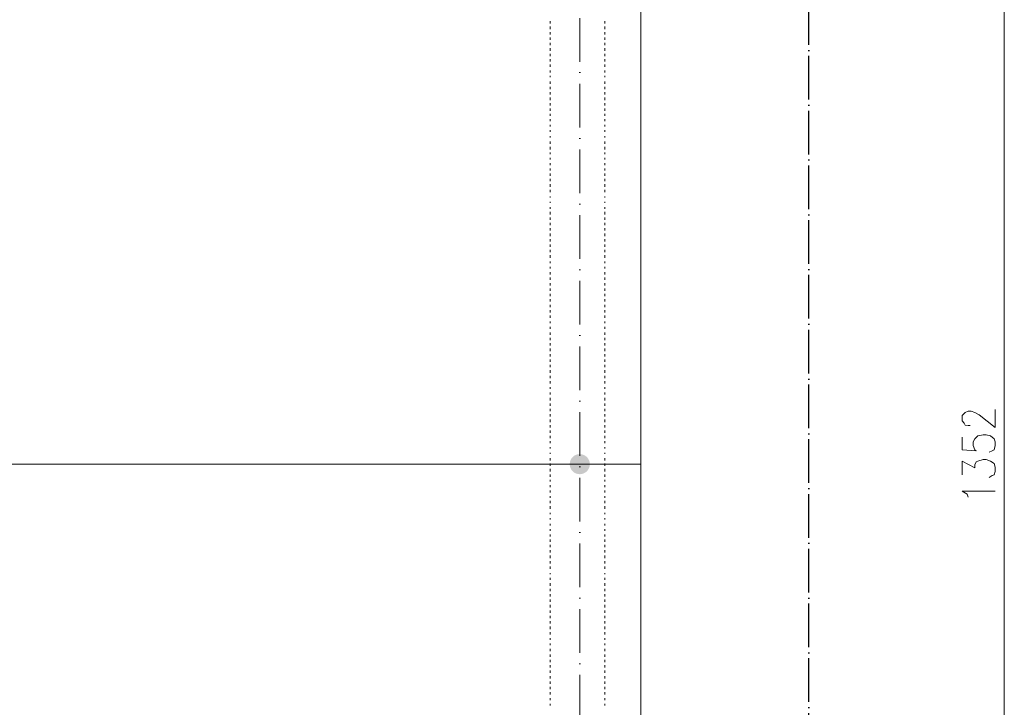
# Model space of a CAD drawing. Header units: centimetres. Extents: x -16053 to 7031, y -7778 to 254.
# Tile 155 of 256: x -4655 to -4113, y -5936 to -5558. Entities that reach past the tile are written whole.
import ezdxf

# ---------------------------------------------------------------- set-up
doc = ezdxf.new("R2010")
doc.units = ezdxf.units.CM
doc.header["$MEASUREMENT"] = 0
doc.linetypes.add('ACAD_ISO04W100', pattern=[30, 24, -3, 0, -3])
doc.linetypes.add('ACAD_ISO10W100', pattern=[18, 12, -3, 0, -3])
doc.layers.get('0').update_dxf_attribs({"linetype": 'CONTINUOUS'})
doc.layers.add('_jte_Uziom fund', color=243, linetype='ACAD_ISO04W100', lineweight=30)
doc.layers.add('ODGROMÓWKA', color=3, linetype='ACAD_ISO10W100', lineweight=13)

msp = doc.modelspace()

# ---------------------------------------------------------------- hatches: boundary and pattern name
at = {"layer": 'ODGROMÓWKA'}
h = msp.add_hatch(color=256, dxfattribs=at)
edge = h.paths.add_edge_path()
edge.add_arc((-4346.866, -5802.078), 5.528, 0, 360)

# ---------------------------------------------------------------- linework, layer by layer
at = {"color": 7, "linetype": 'Continuous', "lineweight": 9}
for points in [[(-4113.409, -5119.973), (-4113.409, -6472.274), (-4113.409, -6472.274)], [(-4132.264, -5780.907), (-4133.257, -5780.907), (-4134.911, -5780.576), (-4135.572, -5779.584), (-4136.565, -5778.261), (-4136.565, -5775.284), (-4135.572, -5774.291), (-4134.911, -5773.63), (-4133.257, -5772.968), (-4131.603, -5772.968), (-4129.618, -5773.63), (-4127.302, -5774.953), (-4118.371, -5781.9), (-4118.371, -5771.976)], [(-4136.565, -5787.192), (-4136.565, -5794.139), (-4128.956, -5794.801), (-4129.618, -5794.139), (-4130.61, -5791.824), (-4130.61, -5789.839), (-4129.618, -5788.185), (-4127.964, -5786.531), (-4124.987, -5785.869), (-4123.333, -5785.869), (-4121.017, -5786.531), (-4119.032, -5788.185), (-4118.371, -5789.839), (-4118.371, -5791.824), (-4119.032, -5794.139), (-4120.025, -5794.801), (-4121.679, -5795.462)], [(-4136.565, -5808.033), (-4136.565, -5800.424), (-4129.618, -5804.063), (-4129.618, -5802.409), (-4128.956, -5800.755), (-4127.964, -5800.424), (-4124.987, -5799.432), (-4123.333, -5799.432), (-4121.017, -5800.424), (-4119.032, -5801.747), (-4118.371, -5803.732), (-4118.371, -5806.048), (-4119.032, -5808.033), (-4120.025, -5808.363), (-4121.679, -5809.356)], [(-4133.257, -5820.272), (-4133.918, -5818.618), (-4136.565, -5816.964), (-4118.371, -5816.964)]]:
    msp.add_lwpolyline(points, dxfattribs=at)
at = {"color": 252, "linetype": 'Continuous', "lineweight": 9, "true_color": 0x989898}
for points in [[(-4333.058, -5131.882), (-4313.211, -5131.882), (-4313.211, -6472.274), (-4360.845, -6472.274), (-6689.661, -6472.274), (-6689.661, -6402.476), (-6689.661, -5131.882), (-4935.441, -5131.882)], [(-6689.661, -5802.078), (-4313.211, -5802.078), (-4313.211, -5802.078)]]:
    msp.add_lwpolyline(points, dxfattribs=at)
at = {"color": 254, "linetype": 'Continuous', "lineweight": 5, "true_color": 0xfdc4fd}
for points in [[(-4363.161, -5558.611), (-4363.161, -5559.934), (-4363.161, -5559.934)], [(-4333.058, -5559.934), (-4333.058, -5558.611), (-4333.058, -5558.611)], [(-4363.161, -5561.588), (-4363.161, -5562.912), (-4363.161, -5562.912)], [(-4363.161, -5564.566), (-4363.161, -5565.889), (-4363.161, -5565.889)], [(-4333.058, -5562.912), (-4333.058, -5561.588), (-4333.058, -5561.588)], [(-4333.058, -5565.889), (-4333.058, -5564.566), (-4333.058, -5564.566)], [(-4363.161, -5567.543), (-4363.161, -5568.866), (-4363.161, -5568.866)], [(-4363.161, -5570.52), (-4363.161, -5571.843), (-4363.161, -5571.843)], [(-4333.058, -5568.866), (-4333.058, -5567.543), (-4333.058, -5567.543)], [(-4333.058, -5571.843), (-4333.058, -5570.52), (-4333.058, -5570.52)], [(-4363.161, -5573.497), (-4363.161, -5574.82), (-4363.161, -5574.82)], [(-4363.161, -5576.474), (-4363.161, -5577.797), (-4363.161, -5577.797)], [(-4333.058, -5574.82), (-4333.058, -5573.497), (-4333.058, -5573.497)], [(-4333.058, -5577.797), (-4333.058, -5576.474), (-4333.058, -5576.474)], [(-4363.161, -5579.451), (-4363.161, -5580.775), (-4363.161, -5580.775)], [(-4333.058, -5580.775), (-4333.058, -5579.451), (-4333.058, -5579.451)], [(-4363.161, -5582.429), (-4363.161, -5583.752), (-4363.161, -5583.752)], [(-4363.161, -5585.737), (-4363.161, -5586.729), (-4363.161, -5586.729)], [(-4333.058, -5583.752), (-4333.058, -5582.429), (-4333.058, -5582.429)], [(-4333.058, -5586.729), (-4333.058, -5585.737), (-4333.058, -5585.737)], [(-4363.161, -5588.714), (-4363.161, -5589.375), (-4363.161, -5589.375)], [(-4363.161, -5591.691), (-4363.161, -5593.014), (-4363.161, -5593.014)], [(-4333.058, -5589.375), (-4333.058, -5588.714), (-4333.058, -5588.714)], [(-4333.058, -5593.014), (-4333.058, -5591.691), (-4333.058, -5591.691)], [(-4363.161, -5594.668), (-4363.161, -5595.991), (-4363.161, -5595.991)], [(-4363.161, -5597.645), (-4363.161, -5598.968), (-4363.161, -5598.968)], [(-4333.058, -5595.991), (-4333.058, -5594.668), (-4333.058, -5594.668)], [(-4333.058, -5598.968), (-4333.058, -5597.645), (-4333.058, -5597.645)], [(-4363.161, -5600.622), (-4363.161, -5601.946), (-4363.161, -5601.946)], [(-4363.161, -5603.6), (-4363.161, -5604.923), (-4363.161, -5604.923)], [(-4333.058, -5601.946), (-4333.058, -5600.622), (-4333.058, -5600.622)], [(-4333.058, -5604.923), (-4333.058, -5603.6), (-4333.058, -5603.6)], [(-4363.161, -5606.577), (-4363.161, -5607.9), (-4363.161, -5607.9)], [(-4333.058, -5607.9), (-4333.058, -5606.577), (-4333.058, -5606.577)], [(-4363.161, -5609.554), (-4363.161, -5610.546), (-4363.161, -5610.546)], [(-4363.161, -5612.531), (-4363.161, -5613.524), (-4363.161, -5613.524)], [(-4333.058, -5610.546), (-4333.058, -5609.554), (-4333.058, -5609.554)], [(-4333.058, -5613.524), (-4333.058, -5612.531), (-4333.058, -5612.531)], [(-4363.161, -5615.508), (-4363.161, -5616.501), (-4363.161, -5616.501)], [(-4363.161, -5618.486), (-4363.161, -5619.478), (-4363.161, -5619.478)], [(-4333.058, -5616.501), (-4333.058, -5615.508), (-4333.058, -5615.508)], [(-4333.058, -5619.478), (-4333.058, -5618.486), (-4333.058, -5618.486)], [(-4363.161, -5621.794), (-4363.161, -5622.455), (-4363.161, -5622.455)], [(-4363.161, -5624.771), (-4363.161, -5626.094), (-4363.161, -5626.094)], [(-4333.058, -5622.455), (-4333.058, -5621.794), (-4333.058, -5621.794)], [(-4333.058, -5626.094), (-4333.058, -5624.771), (-4333.058, -5624.771)], [(-4363.161, -5627.748), (-4363.161, -5629.071), (-4363.161, -5629.071)], [(-4363.161, -5630.725), (-4363.161, -5631.717), (-4363.161, -5631.717)], [(-4333.058, -5629.071), (-4333.058, -5627.748), (-4333.058, -5627.748)], [(-4333.058, -5631.717), (-4333.058, -5630.725), (-4333.058, -5630.725)], [(-4363.161, -5633.702), (-4363.161, -5634.695), (-4363.161, -5634.695)], [(-4333.058, -5634.695), (-4333.058, -5633.702), (-4333.058, -5633.702)], [(-4363.161, -5636.679), (-4363.161, -5637.672), (-4363.161, -5637.672)], [(-4363.161, -5639.657), (-4363.161, -5640.649), (-4363.161, -5640.649)], [(-4333.058, -5637.672), (-4333.058, -5636.679), (-4333.058, -5636.679)], [(-4333.058, -5640.649), (-4333.058, -5639.657), (-4333.058, -5639.657)], [(-4363.161, -5642.303), (-4363.161, -5643.626), (-4363.161, -5643.626)], [(-4363.161, -5645.28), (-4363.161, -5646.603), (-4363.161, -5646.603)], [(-4333.058, -5643.626), (-4333.058, -5642.303), (-4333.058, -5642.303)], [(-4333.058, -5646.603), (-4333.058, -5645.28), (-4333.058, -5645.28)], [(-4363.161, -5648.257), (-4363.161, -5649.581), (-4363.161, -5649.581)], [(-4363.161, -5651.235), (-4363.161, -5652.558), (-4363.161, -5652.558)], [(-4333.058, -5649.581), (-4333.058, -5648.257), (-4333.058, -5648.257)], [(-4333.058, -5652.558), (-4333.058, -5651.235), (-4333.058, -5651.235)], [(-4363.161, -5654.873), (-4363.161, -5655.535), (-4363.161, -5655.535)], [(-4363.161, -5657.85), (-4363.161, -5658.512), (-4363.161, -5658.512)], [(-4333.058, -5655.535), (-4333.058, -5654.873), (-4333.058, -5654.873)], [(-4333.058, -5658.512), (-4333.058, -5657.85), (-4333.058, -5657.85)], [(-4363.161, -5660.828), (-4363.161, -5661.82), (-4363.161, -5661.82)], [(-4333.058, -5661.82), (-4333.058, -5660.828), (-4333.058, -5660.828)], [(-4363.161, -5663.474), (-4363.161, -5664.797), (-4363.161, -5664.797)], [(-4363.161, -5666.451), (-4363.161, -5667.774), (-4363.161, -5667.774)], [(-4333.058, -5664.797), (-4333.058, -5663.474), (-4333.058, -5663.474)], [(-4333.058, -5667.774), (-4333.058, -5666.451), (-4333.058, -5666.451)], [(-4363.161, -5669.428), (-4363.161, -5670.752), (-4363.161, -5670.752)], [(-4363.161, -5672.406), (-4363.161, -5673.729), (-4363.161, -5673.729)], [(-4333.058, -5670.752), (-4333.058, -5669.428), (-4333.058, -5669.428)], [(-4333.058, -5673.729), (-4333.058, -5672.406), (-4333.058, -5672.406)], [(-4363.161, -5675.383), (-4363.161, -5676.706), (-4363.161, -5676.706)], [(-4363.161, -5678.36), (-4363.161, -5679.683), (-4363.161, -5679.683)], [(-4333.058, -5676.706), (-4333.058, -5675.383), (-4333.058, -5675.383)], [(-4333.058, -5679.683), (-4333.058, -5678.36), (-4333.058, -5678.36)], [(-4363.161, -5681.337), (-4363.161, -5682.66), (-4363.161, -5682.66)], [(-4363.161, -5684.314), (-4363.161, -5685.637), (-4363.161, -5685.637)], [(-4333.058, -5682.66), (-4333.058, -5681.337), (-4333.058, -5681.337)], [(-4333.058, -5685.637), (-4333.058, -5684.314), (-4333.058, -5684.314)], [(-4363.161, -5687.291), (-4363.161, -5688.615), (-4363.161, -5688.615)], [(-4333.058, -5688.615), (-4333.058, -5687.291), (-4333.058, -5687.291)], [(-4363.161, -5690.599), (-4363.161, -5691.592), (-4363.161, -5691.592)], [(-4363.161, -5693.577), (-4363.161, -5694.569), (-4363.161, -5694.569)], [(-4333.058, -5691.592), (-4333.058, -5690.599), (-4333.058, -5690.599)], [(-4333.058, -5694.569), (-4333.058, -5693.577), (-4333.058, -5693.577)], [(-4363.161, -5696.554), (-4363.161, -5697.877), (-4363.161, -5697.877)], [(-4363.161, -5699.531), (-4363.161, -5700.854), (-4363.161, -5700.854)], [(-4333.058, -5697.877), (-4333.058, -5696.554), (-4333.058, -5696.554)], [(-4333.058, -5700.854), (-4333.058, -5699.531), (-4333.058, -5699.531)], [(-4363.161, -5702.508), (-4363.161, -5703.831), (-4363.161, -5703.831)], [(-4363.161, -5705.485), (-4363.161, -5706.809), (-4363.161, -5706.809)], [(-4333.058, -5703.831), (-4333.058, -5702.508), (-4333.058, -5702.508)], [(-4333.058, -5706.809), (-4333.058, -5705.485), (-4333.058, -5705.485)], [(-4363.161, -5708.463), (-4363.161, -5709.786), (-4363.161, -5709.786)], [(-4363.161, -5711.44), (-4363.161, -5712.763), (-4363.161, -5712.763)], [(-4333.058, -5709.786), (-4333.058, -5708.463), (-4333.058, -5708.463)], [(-4333.058, -5712.763), (-4333.058, -5711.44), (-4333.058, -5711.44)], [(-4363.161, -5714.417), (-4363.161, -5715.74), (-4363.161, -5715.74)], [(-4363.161, -5717.394), (-4363.161, -5718.717), (-4363.161, -5718.717)], [(-4333.058, -5715.74), (-4333.058, -5714.417), (-4333.058, -5714.417)], [(-4333.058, -5718.717), (-4333.058, -5717.394), (-4333.058, -5717.394)], [(-4363.161, -5720.371), (-4363.161, -5721.694), (-4363.161, -5721.694)], [(-4333.058, -5721.694), (-4333.058, -5720.371), (-4333.058, -5720.371)], [(-4363.161, -5723.679), (-4363.161, -5724.672), (-4363.161, -5724.672)], [(-4363.161, -5726.656), (-4363.161, -5727.649), (-4363.161, -5727.649)], [(-4333.058, -5724.672), (-4333.058, -5723.679), (-4333.058, -5723.679)], [(-4333.058, -5727.649), (-4333.058, -5726.656), (-4333.058, -5726.656)], [(-4363.161, -5729.634), (-4363.161, -5730.957), (-4363.161, -5730.957)], [(-4363.161, -5732.611), (-4363.161, -5733.934), (-4363.161, -5733.934)], [(-4333.058, -5730.957), (-4333.058, -5729.634), (-4333.058, -5729.634)], [(-4333.058, -5733.934), (-4333.058, -5732.611), (-4333.058, -5732.611)], [(-4363.161, -5735.588), (-4363.161, -5736.911), (-4363.161, -5736.911)], [(-4363.161, -5738.565), (-4363.161, -5739.888), (-4363.161, -5739.888)], [(-4333.058, -5736.911), (-4333.058, -5735.588), (-4333.058, -5735.588)], [(-4333.058, -5739.888), (-4333.058, -5738.565), (-4333.058, -5738.565)], [(-4363.161, -5741.542), (-4363.161, -5742.865), (-4363.161, -5742.865)], [(-4363.161, -5744.519), (-4363.161, -5745.843), (-4363.161, -5745.843)], [(-4333.058, -5742.865), (-4333.058, -5741.542), (-4333.058, -5741.542)], [(-4333.058, -5745.843), (-4333.058, -5744.519), (-4333.058, -5744.519)], [(-4363.161, -5747.497), (-4363.161, -5748.82), (-4363.161, -5748.82)], [(-4333.058, -5748.82), (-4333.058, -5747.497), (-4333.058, -5747.497)], [(-4363.161, -5750.474), (-4363.161, -5751.797), (-4363.161, -5751.797)], [(-4363.161, -5753.451), (-4363.161, -5754.774), (-4363.161, -5754.774)], [(-4333.058, -5751.797), (-4333.058, -5750.474), (-4333.058, -5750.474)], [(-4333.058, -5754.774), (-4333.058, -5753.451), (-4333.058, -5753.451)], [(-4363.161, -5756.428), (-4363.161, -5757.751), (-4363.161, -5757.751)], [(-4363.161, -5759.736), (-4363.161, -5760.729), (-4363.161, -5760.729)], [(-4333.058, -5757.751), (-4333.058, -5756.428), (-4333.058, -5756.428)], [(-4333.058, -5760.729), (-4333.058, -5759.736), (-4333.058, -5759.736)], [(-4363.161, -5762.713), (-4363.161, -5763.706), (-4363.161, -5763.706)], [(-4363.161, -5765.69), (-4363.161, -5767.014), (-4363.161, -5767.014)], [(-4333.058, -5763.706), (-4333.058, -5762.713), (-4333.058, -5762.713)], [(-4333.058, -5767.014), (-4333.058, -5765.69), (-4333.058, -5765.69)], [(-4363.161, -5768.668), (-4363.161, -5769.991), (-4363.161, -5769.991)], [(-4363.161, -5771.645), (-4363.161, -5772.968), (-4363.161, -5772.968)], [(-4333.058, -5769.991), (-4333.058, -5768.668), (-4333.058, -5768.668)], [(-4333.058, -5772.968), (-4333.058, -5771.645), (-4333.058, -5771.645)], [(-4363.161, -5774.622), (-4363.161, -5775.945), (-4363.161, -5775.945)], [(-4333.058, -5775.945), (-4333.058, -5774.622), (-4333.058, -5774.622)], [(-4363.161, -5777.599), (-4363.161, -5778.922), (-4363.161, -5778.922)], [(-4363.161, -5780.576), (-4363.161, -5781.9), (-4363.161, -5781.9)], [(-4333.058, -5778.922), (-4333.058, -5777.599), (-4333.058, -5777.599)], [(-4333.058, -5781.9), (-4333.058, -5780.576), (-4333.058, -5780.576)], [(-4363.161, -5783.554), (-4363.161, -5784.877), (-4363.161, -5784.877)], [(-4363.161, -5786.531), (-4363.161, -5787.854), (-4363.161, -5787.854)], [(-4333.058, -5784.877), (-4333.058, -5783.554), (-4333.058, -5783.554)], [(-4333.058, -5787.854), (-4333.058, -5786.531), (-4333.058, -5786.531)], [(-4363.161, -5789.508), (-4363.161, -5790.5), (-4363.161, -5790.5)], [(-4363.161, -5792.816), (-4363.161, -5793.478), (-4363.161, -5793.478)], [(-4333.058, -5790.5), (-4333.058, -5789.508), (-4333.058, -5789.508)], [(-4333.058, -5793.478), (-4333.058, -5792.816), (-4333.058, -5792.816)], [(-4363.161, -5795.793), (-4363.161, -5796.455), (-4363.161, -5796.455)], [(-4363.161, -5798.77), (-4363.161, -5800.093), (-4363.161, -5800.093)], [(-4333.058, -5796.455), (-4333.058, -5795.793), (-4333.058, -5795.793)], [(-4333.058, -5800.093), (-4333.058, -5798.77), (-4333.058, -5798.77)], [(-4363.161, -5801.747), (-4363.161, -5803.071), (-4363.161, -5803.071)], [(-4333.058, -5803.071), (-4333.058, -5801.747), (-4333.058, -5801.747)], [(-4363.161, -5804.725), (-4363.161, -5806.048), (-4363.161, -5806.048)], [(-4363.161, -5807.702), (-4363.161, -5809.025), (-4363.161, -5809.025)], [(-4333.058, -5806.048), (-4333.058, -5804.725), (-4333.058, -5804.725)], [(-4333.058, -5809.025), (-4333.058, -5807.702), (-4333.058, -5807.702)], [(-4363.161, -5810.679), (-4363.161, -5811.671), (-4363.161, -5811.671)], [(-4363.161, -5813.656), (-4363.161, -5814.649), (-4363.161, -5814.649)], [(-4333.058, -5811.671), (-4333.058, -5810.679), (-4333.058, -5810.679)], [(-4333.058, -5814.649), (-4333.058, -5813.656), (-4333.058, -5813.656)], [(-4363.161, -5816.633), (-4363.161, -5817.626), (-4363.161, -5817.626)], [(-4363.161, -5819.611), (-4363.161, -5820.603), (-4363.161, -5820.603)], [(-4333.058, -5817.626), (-4333.058, -5816.633), (-4333.058, -5816.633)], [(-4333.058, -5820.603), (-4333.058, -5819.611), (-4333.058, -5819.611)], [(-4363.161, -5822.257), (-4363.161, -5823.58), (-4363.161, -5823.58)], [(-4363.161, -5825.234), (-4363.161, -5826.557), (-4363.161, -5826.557)], [(-4333.058, -5823.58), (-4333.058, -5822.257), (-4333.058, -5822.257)], [(-4333.058, -5826.557), (-4333.058, -5825.234), (-4333.058, -5825.234)], [(-4363.161, -5828.873), (-4363.161, -5829.534), (-4363.161, -5829.534)], [(-4333.058, -5829.534), (-4333.058, -5828.873), (-4333.058, -5828.873)], [(-4363.161, -5831.85), (-4363.161, -5832.512), (-4363.161, -5832.512)], [(-4363.161, -5834.827), (-4363.161, -5835.82), (-4363.161, -5835.82)], [(-4333.058, -5832.512), (-4333.058, -5831.85), (-4333.058, -5831.85)], [(-4333.058, -5835.82), (-4333.058, -5834.827), (-4333.058, -5834.827)], [(-4363.161, -5837.804), (-4363.161, -5838.797), (-4363.161, -5838.797)], [(-4363.161, -5840.782), (-4363.161, -5841.774), (-4363.161, -5841.774)], [(-4333.058, -5838.797), (-4333.058, -5837.804), (-4333.058, -5837.804)], [(-4333.058, -5841.774), (-4333.058, -5840.782), (-4333.058, -5840.782)], [(-4363.161, -5843.428), (-4363.161, -5844.751), (-4363.161, -5844.751)], [(-4363.161, -5846.405), (-4363.161, -5847.728), (-4363.161, -5847.728)], [(-4333.058, -5844.751), (-4333.058, -5843.428), (-4333.058, -5843.428)], [(-4333.058, -5847.728), (-4333.058, -5846.405), (-4333.058, -5846.405)], [(-4363.161, -5849.382), (-4363.161, -5850.705), (-4363.161, -5850.705)], [(-4363.161, -5852.359), (-4363.161, -5853.683), (-4363.161, -5853.683)], [(-4333.058, -5850.705), (-4333.058, -5849.382), (-4333.058, -5849.382)], [(-4333.058, -5853.683), (-4333.058, -5852.359), (-4333.058, -5852.359)], [(-4363.161, -5855.337), (-4363.161, -5856.66), (-4363.161, -5856.66)], [(-4363.161, -5858.314), (-4363.161, -5859.637), (-4363.161, -5859.637)], [(-4333.058, -5856.66), (-4333.058, -5855.337), (-4333.058, -5855.337)], [(-4333.058, -5859.637), (-4333.058, -5858.314), (-4333.058, -5858.314)], [(-4363.161, -5861.953), (-4363.161, -5862.614), (-4363.161, -5862.614)], [(-4333.058, -5862.614), (-4333.058, -5861.953), (-4333.058, -5861.953)], [(-4363.161, -5864.599), (-4363.161, -5865.591), (-4363.161, -5865.591)], [(-4363.161, -5867.576), (-4363.161, -5868.899), (-4363.161, -5868.899)], [(-4333.058, -5865.591), (-4333.058, -5864.599), (-4333.058, -5864.599)], [(-4333.058, -5868.899), (-4333.058, -5867.576), (-4333.058, -5867.576)], [(-4363.161, -5870.553), (-4363.161, -5871.877), (-4363.161, -5871.877)], [(-4363.161, -5873.531), (-4363.161, -5874.854), (-4363.161, -5874.854)], [(-4333.058, -5871.877), (-4333.058, -5870.553), (-4333.058, -5870.553)], [(-4333.058, -5874.854), (-4333.058, -5873.531), (-4333.058, -5873.531)], [(-4363.161, -5876.508), (-4363.161, -5877.831), (-4363.161, -5877.831)], [(-4363.161, -5879.485), (-4363.161, -5880.808), (-4363.161, -5880.808)], [(-4333.058, -5877.831), (-4333.058, -5876.508), (-4333.058, -5876.508)], [(-4333.058, -5880.808), (-4333.058, -5879.485), (-4333.058, -5879.485)], [(-4363.161, -5882.462), (-4363.161, -5883.785), (-4363.161, -5883.785)], [(-4363.161, -5885.439), (-4363.161, -5886.762), (-4363.161, -5886.762)], [(-4333.058, -5883.785), (-4333.058, -5882.462), (-4333.058, -5882.462)], [(-4333.058, -5886.762), (-4333.058, -5885.439), (-4333.058, -5885.439)], [(-4363.161, -5888.416), (-4363.161, -5889.74), (-4363.161, -5889.74)], [(-4333.058, -5889.74), (-4333.058, -5888.416), (-4333.058, -5888.416)], [(-4363.161, -5891.394), (-4363.161, -5892.717), (-4363.161, -5892.717)], [(-4363.161, -5894.371), (-4363.161, -5895.694), (-4363.161, -5895.694)], [(-4333.058, -5892.717), (-4333.058, -5891.394), (-4333.058, -5891.394)], [(-4333.058, -5895.694), (-4333.058, -5894.371), (-4333.058, -5894.371)], [(-4363.161, -5897.679), (-4363.161, -5898.671), (-4363.161, -5898.671)], [(-4363.161, -5900.656), (-4363.161, -5901.648), (-4363.161, -5901.648)], [(-4333.058, -5898.671), (-4333.058, -5897.679), (-4333.058, -5897.679)], [(-4333.058, -5901.648), (-4333.058, -5900.656), (-4333.058, -5900.656)], [(-4363.161, -5903.633), (-4363.161, -5904.956), (-4363.161, -5904.956)], [(-4363.161, -5906.61), (-4363.161, -5907.933), (-4363.161, -5907.933)], [(-4333.058, -5904.956), (-4333.058, -5903.633), (-4333.058, -5903.633)], [(-4333.058, -5907.933), (-4333.058, -5906.61), (-4333.058, -5906.61)], [(-4363.161, -5909.587), (-4363.161, -5910.911), (-4363.161, -5910.911)], [(-4333.058, -5910.911), (-4333.058, -5909.587), (-4333.058, -5909.587)], [(-4363.161, -5912.565), (-4363.161, -5913.888), (-4363.161, -5913.888)], [(-4363.161, -5915.542), (-4363.161, -5916.865), (-4363.161, -5916.865)], [(-4333.058, -5913.888), (-4333.058, -5912.565), (-4333.058, -5912.565)], [(-4333.058, -5916.865), (-4333.058, -5915.542), (-4333.058, -5915.542)], [(-4363.161, -5918.519), (-4363.161, -5919.842), (-4363.161, -5919.842)], [(-4363.161, -5921.496), (-4363.161, -5922.819), (-4363.161, -5922.819)], [(-4333.058, -5919.842), (-4333.058, -5918.519), (-4333.058, -5918.519)], [(-4333.058, -5922.819), (-4333.058, -5921.496), (-4333.058, -5921.496)], [(-4363.161, -5924.473), (-4363.161, -5925.797), (-4363.161, -5925.797)], [(-4363.161, -5927.451), (-4363.161, -5928.774), (-4363.161, -5928.774)], [(-4333.058, -5925.797), (-4333.058, -5924.473), (-4333.058, -5924.473)], [(-4333.058, -5928.774), (-4333.058, -5927.451), (-4333.058, -5927.451)], [(-4363.161, -5930.759), (-4363.161, -5931.751), (-4363.161, -5931.751)], [(-4363.161, -5933.736), (-4363.161, -5934.728), (-4363.161, -5934.728)], [(-4333.058, -5931.751), (-4333.058, -5930.759), (-4333.058, -5930.759)], [(-4333.058, -5934.728), (-4333.058, -5933.736), (-4333.058, -5933.736)]]:
    msp.add_lwpolyline(points, dxfattribs=at)
at = {"layer": '_jte_Uziom fund'}
msp.add_lwpolyline([(-4220.91, -6474.594), (-4220.91, -3741.224)], dxfattribs=at)
at = {"layer": 'ODGROMÓWKA', "ltscale": 2}
for points in [[(-4983.407, -5195.892), (-4346.866, -5195.892), (-4346.866, -6413.209), (-4983.407, -6413.209)], [(-4346.866, -5802.078), (-6646.256, -5802.078)]]:
    msp.add_lwpolyline(points, dxfattribs=at)

doc.saveas('drawing.dxf')
